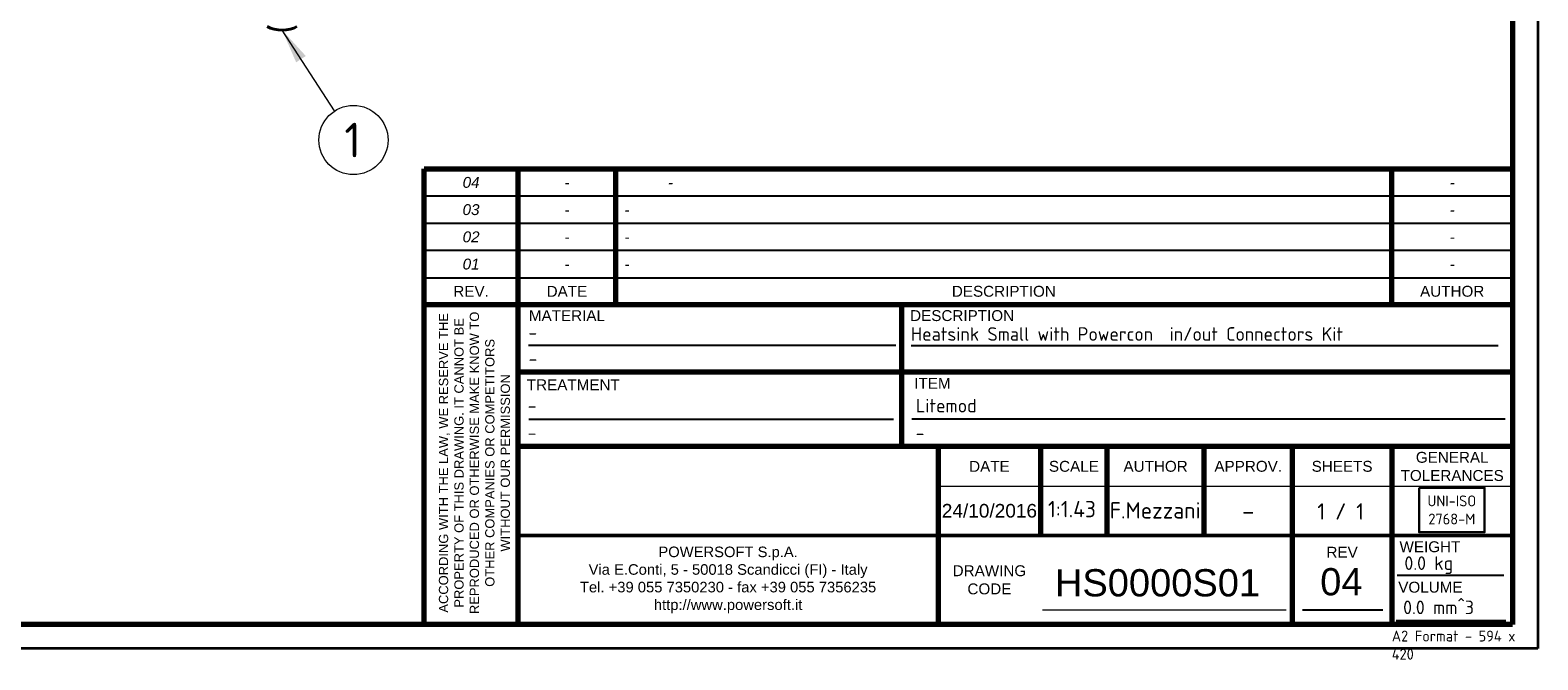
# Model space of a CAD drawing. Header units: millimetres. Extents: x 0 to 594, y -2 to 419.
# Tile 15 of 34: x 317 to 594, y -2 to 114. Entities that reach past the tile are written whole.
import ezdxf
from ezdxf import colors
from ezdxf.entities.mleader import LeaderData, LeaderLine
from ezdxf.enums import TextEntityAlignment as Align
from ezdxf.math import Vec2, Vec3

# ---------------------------------------------------------------- set-up
doc = ezdxf.new("R2010")
doc.units = ezdxf.units.MM
for name, color, linetype in [('_Translation', 7, 'Continuous'), ('BORDO', 7, 'Continuous'), ('Default', 7, 'Continuous'), ('ME001043.02_REV.', 7, 'Continuous'), ('Predefinito', 7, 'Continuous')]:
    doc.layers.add(name, color=color, linetype=linetype)
doc.styles.add('SEACAD_Solid_Edge_ISOI', font='seisoi.ttf')

# ---------------------------------------------------------------- blocks, each defined once
blk = doc.blocks.new('SEANNOT_GROUP3')
at = {"layer": 'Default', "linetype": 'Continuous', "lineweight": 18}
blk.add_hatch(color=7, dxfattribs=at).paths.add_polyline_path([(367.79, 108.83), (363.45, 113.58), (366.02, 107.67)])
at = {"layer": 'Default', "color": 7, "linetype": 'Continuous', "lineweight": 18}
blk.add_lwpolyline([(373.08, 98.73), (363.45, 113.58)], dxfattribs=at)
blk.add_circle((376.54, 93.4), 6.35, dxfattribs=at)
at = {"layer": 'Default', "color": 7, "linetype": 'Continuous', "lineweight": 5, "style": 'SEACAD_Solid_Edge_ISOI'}
blk.add_text('1', height=6.35, dxfattribs=at).set_placement((374.88, 96.57), align=Align.TOP_LEFT)
blk = doc.blocks.new('SE1')
at = {"layer": 'ME001043.02_REV.', "color": 7, "linetype": 'Continuous', "lineweight": 40}
blk.add_ellipse((363.45, 115.8), major_axis=(3.85, 0), ratio=0.57735, start_param=3.926991, end_param=5.497787, dxfattribs=at)
blk = doc.blocks.new('_DOT')
at = {"color": 0, "linetype": 'ByBlock', "lineweight": -2}
blk.add_line((-0.5, 0), (-1, 0), dxfattribs=at)
at = {"color": 0, "linetype": 'ByBlock', "const_width": 0.5}
blk.add_lwpolyline([(-0.25, 0, 1), (0.25, 0, 1)], format="xyb", close=True, dxfattribs=at)

msp = doc.modelspace()

# ---------------------------------------------------------------- linework, layer by layer
at = {"layer": '_Translation', "color": 7, "linetype": 'Continuous', "lineweight": 70}
for p, q in [((589.3638, 414.7161), (589.3638, 4.4596)), ((389.5412, 4.4596), (389.5412, 88.1027)), ((389.5412, 88.1027), (589.3638, 88.1027)), ((406.7384, 88.1027), (406.7384, 4.4596)), ((589.3638, 63.1086), (389.5412, 63.1086)), ((477.2218, 37.1148), (477.2218, 63.1086)), ((406.7384, 50.8377), (589.3638, 50.8377)), ((589.3638, 37.1148), (406.7384, 37.1148)), ((483.9264, 4.4596), (483.9264, 37.1148)), ((502.6807, 37.1148), (502.6807, 20.7872)), ((514.9366, 20.7872), (514.9366, 37.1148)), ((532.6912, 37.1148), (532.6912, 20.7872)), ((548.9461, 4.4596), (548.9461, 37.1148)), ((567.1708, 37.1148), (567.1708, 17.6971)), ((589.3638, 4.4596), (5.0644, 4.4596))]:
    msp.add_line(p, q, dxfattribs=at)
at = {"layer": '_Translation', "color": 7, "linetype": 'Continuous', "lineweight": 25}
for p, q in [((589.3638, 83.1191), (389.5412, 83.1191)), ((389.5412, 78.1021), (589.3638, 78.1021)), ((589.3638, 73.1063), (389.5412, 73.1063)), ((389.5412, 68.1075), (589.3638, 68.1075)), ((408.6591, 55.7025), (476.1458, 55.7025)), ((478.911, 55.6807), (586.6952, 55.6807)), ((588.0149, 42.1155), (479.0442, 42.1155))]:
    msp.add_line(p, q, dxfattribs=at)
at = {"layer": '_Translation', "color": 7, "linetype": 'Continuous', "lineweight": 30}
msp.add_lwpolyline([(572.1753, 29.5539), (572.1753, 21.3711), (584.2242, 21.3711), (584.2242, 29.5539), (572.1753, 29.5539)], dxfattribs=at)
at = {"layer": 'Default', "color": 7, "linetype": 'Continuous', "lineweight": 18}
msp.add_line((503.024, 7.1366), (547.7807, 7.1366), dxfattribs=at)
at = {"layer": 'Predefinito', "color": 7, "linetype": 'Continuous', "lineweight": 35}
for p, q in [((593.9933, 419.2947), (593.9933, -0.0017)), ((593.9933, -0.0017), (0.7098, -0.0017))]:
    msp.add_line(p, q, dxfattribs=at)
at = {"layer": 'Predefinito', "color": 7, "linetype": 'Continuous', "lineweight": 70}
for p, q in [((424.7277, 63.1086), (424.7277, 88.1027)), ((567.1708, 63.1086), (567.1708, 88.1027)), ((567.1708, 17.6971), (567.1708, 4.4596)), ((589.3638, 4.4596), (389.5412, 4.4596))]:
    msp.add_line(p, q, dxfattribs=at)
at = {"layer": 'Predefinito', "color": 7, "linetype": 'Continuous', "lineweight": 9}
msp.add_line((589.3638, 88.1027), (589.3638, 4.4596), dxfattribs=at)
at = {"layer": 'Predefinito', "color": 7, "linetype": 'Continuous', "lineweight": 25}
for p, q in [((408.7249, 42.1399), (475.6951, 42.1399)), ((568.1929, 13.4979), (587.7562, 13.4979)), ((550.8094, 7.1366), (565.5405, 7.1366)), ((567.9816, 5.1498), (588.1171, 5.1498))]:
    msp.add_line(p, q, dxfattribs=at)
at = {"layer": 'Predefinito', "color": 7, "linetype": 'Continuous', "lineweight": 18}
msp.add_line((483.9264, 29.8175), (589.3638, 29.8175), dxfattribs=at)
at = {"layer": 'Predefinito', "color": 7, "linetype": 'Continuous', "lineweight": 50}
msp.add_line((589.3638, 20.7872), (406.7384, 20.7872), dxfattribs=at)

# ---------------------------------------------------------------- block references
at = {"layer": 'Default'}
for name in ['SE1', 'SEANNOT_GROUP3']:
    msp.add_blockref(name, (0, 0), dxfattribs=at)

# ---------------------------------------------------------------- texts
at = {"layer": '_Translation', "char_height": 2}
for s, insert, width, attachment_point in [('{\\fArial|b0||i1||c0|p34;\\C7;\\H2.;\\W1.;04}', (398.1398, 85.6033), 17.19725, 5), ('{\\fArial|b0||i1||c0|p34;\\C7;\\H2.;\\W1.;-}', (415.7331, 85.6033), 17.989263, 5), ('{\\fArial|b0||i1||c0|p34;\\C7;\\H2.;\\W1.;^I}{\\fArial|b0||i1||c0|p34;\\C7;\\H2.;\\W1.;  -}', (424.7277, 85.6033), 142.443081, 4), ('{\\fArial|b0||i1||c0|p34;\\C7;\\H2.;\\W1.;-}', (578.2673, 85.6033), 22.192962, 5), ('{\\fArial|b0||i1||c0|p34;\\C7;\\H2.;\\W1.;03}', (398.1233, 80.6045), 17.164278, 5), ('{\\fArial|b0||i1||c0|p34;\\C7;\\H2.;\\W1.;-}', (415.7331, 80.6045), 17.989263, 5), ('{\\fArial|b0||i1||c0|p34;\\C7;\\H2.;\\W1.;  -}', (424.7277, 80.6045), 142.443081, 4), ('{\\fArial|b0||i1||c0|p34;\\C7;\\H2.;\\W1.;-}', (578.2673, 80.6045), 22.192962, 5), ('{\\fArial|b0||i1||c0|p34;\\C7;\\H2.;\\W1.;02}', (398.1398, 75.6057), 17.19725, 5), ('{\\fArial|b0||i1||c0|p34;\\C7;\\H2.;\\W1.;-}', (415.7331, 75.6042), 17.989263, 5), ('{\\fArial|b0||i1||c0|p34;\\C7;\\H2.;\\W1.;  -}', (424.7277, 75.6057), 142.443081, 4), ('{\\fArial|b0||i1||c0|p34;\\C7;\\H2.;\\W1.;-}', (578.2673, 75.6057), 22.192962, 5), ('{\\fArial|b0||i1||c0|p34;\\C7;\\H2.;\\W1.;01}', (398.1398, 70.6069), 17.19725, 5), ('{\\fArial|b0||i1||c0|p34;\\C7;\\H2.;\\W1.;-}', (415.7331, 70.6069), 17.989263, 5), ('{\\fArial|b0||i1||c0|p34;\\C7;\\H2.;\\W1.;  -}', (424.7277, 70.6069), 142.443081, 4), ('{\\fArial|b0||i1||c0|p34;\\C7;\\H2.;\\W1.;-}', (578.2673, 70.6069), 22.192962, 5), ('{\\fArial|b0||i0||c0|p34;\\C7;\\H2.;\\W1.;REV.}', (398.1398, 65.608), 17.19725, 5), ('{\\fArial|b0||i0||c0|p34;\\C7;\\H2.;\\W1.;DATE}', (415.7331, 65.608), 17.989263, 5), ('{\\fArial|b0||i0||c0|p34;\\C7;\\H2.;\\W1.;DESCRIPTION}', (495.9492, 65.608), 142.443081, 5), ('{\\fArial|b0||i0||c0|p34;\\C7;\\H2.;\\W1.;AUTHOR}', (578.2673, 65.608), 22.192962, 5), ('{\\fArial|b0||i0||c0|p34;\\C7;\\H2.;\\W1.;MATERIAL}', (415.7326, 61.1515), 17.988236, 5), ('{\\fArial|b0||i0||c0|p34;\\C7;\\H2.;\\W1.;DESCRIPTION}', (488.2917, 61.1438), 22.139873, 5), ('{\\fArial|b0||i0||c0|p34;\\C7;\\H2.;\\W1.;TREATMENT}', (416.9016, 48.4579), 20.326347, 5), ('{\\fArial|b0||i0||c0|p34;\\C7;\\H2.;\\W1.;ITEM}', (482.8481, 48.7181), 11.252539, 5), ('{\\fArial|b0||i0||c0|p34;\\C7;\\H2.;\\W1.;GENERAL \\P}{\\fArial|b0||i0||c0|p34;\\C7;\\H2.;\\W1.;TOLERANCES}', (578.2673, 33.4497), 22.192962, 5), ('{\\fArial|b0||i0||c0|p34;\\C7;\\H2.;\\W1.;DATE}', (493.3035, 33.4661), 18.754342, 5), ('{\\fArial|b0||i0||c0|p34;\\C7;\\H2.;\\W1.;SCALE}', (508.8086, 33.4661), 12.255876, 5), ('{\\fArial|b0||i0||c0|p34;\\C7;\\H2.;\\W1.;AUTHOR}', (523.8139, 33.4661), 17.754578, 5), ('{\\fArial|b0||i0||c0|p34;\\C7;\\H2.;\\W1.;APPROV.}', (540.8186, 33.4661), 16.254932, 5), ('{\\fArial|b0||i0||c0|p34;\\C7;\\H2.;\\W1.;SHEETS}', (558.0584, 33.4661), 18.224693, 5), ('{\\fSolid Edge ISO|b0||i0||c0|p34;\\C7;\\H2.;\\W1.;UNI-ISO\\P}{\\fSolid Edge ISO|b0||i0||c0|p34;\\C7;\\H2.;\\W1.;2768-M}', (578.1998, 25.4625), 12.048836, 5), ('{\\fArial|b0||i0||c0|p34;\\C7;\\H2.;\\W1.;WEIGHT}', (574.1818, 18.6956), 14.022071, 5), ('{\\fArial|b0||i0||c0|p34;\\C7;\\H2.;\\W1.;REV}', (558.0584, 17.7028), 18.224693, 5), ('{\\fArial|b0||i0||c0|p34;\\C7;\\H2.;\\W1.;DRAWING\\P}{\\fArial|b0||i0||c0|p34;\\C7;\\H2.;\\W1.;CODE}', (493.3035, 12.6234), 18.754342, 5), ('{\\fArial|b0||i0||c0|p34;\\C7;\\H2.;\\W1.;VOLUME}', (574.2643, 11.2697), 14.134201, 5)]:
    msp.add_mtext(s, dxfattribs=dict(at, insert=insert, width=width, attachment_point=attachment_point))
at = {"layer": '_Translation', "insert": (398.7579, 34.1114), "char_height": 1.7, "width": 57.166634, "attachment_point": 5, "rotation": 90}
msp.add_mtext('{\\fArial|b0||i0||c0|p34;\\C7;\\H1.7;\\W1.;ACCORDING WITH THE LAW, WE RESERVE THE \\P}{\\fArial|b0||i0||c0|p34;\\C7;\\H1.7;\\W1.;PROPERTY OF THIS DRAWING. IT CANNOT BE \\P}{\\fArial|b0||i0||c0|p34;\\C7;\\H1.7;\\W1.;REPRODUCED OR OTHERWISE MAKE KNOW TO \\P}{\\fArial|b0||i0||c0|p34;\\C7;\\H1.7;\\W1.;OTHER COMPANIES OR COMPETITORS \\P}{\\fArial|b0||i0||c0|p34;\\C7;\\H1.7;\\W1.;WITHOUT OUR PERMISSION }', dxfattribs=at)
at = {"layer": 'BORDO', "attachment_point": 5}
for s, insert, char_height, width in [('{\\fArial|b0||i0||c0|p34;\\C7;\\H2.5;\\W1.;24/10/2016}', (493.3035, 25.3023), 2.5, 18.754342), ('{\\fSolid Edge ISO|b0||i0||c0|p34;\\C7;\\H3.5;\\W1.;-}', (540.8186, 25.3023), 3.5, 16.254932)]:
    msp.add_mtext(s, dxfattribs=dict(at, insert=insert, char_height=char_height, width=width))
at = {"layer": 'Predefinito'}
for s, insert, char_height, width, attachment_point in [('{\\fArial|b0||i0||c0|p34;\\C7;\\H1.940277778;\\W1.;\\T1.;POWERSOFT S.p.A.\\P}{\\fArial|b0||i0||c0|p34;\\C7;\\H1.940277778;\\W1.;\\T1.;Via E.Conti, 5 - 50018 Scandicci (FI) - Italy\\P}{\\fArial|b0||i0||c0|p34;\\C7;\\H1.940277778;\\W1.;\\T1.;Tel. +39 055 7350230 - fax +39 055 7356235\\P}{\\fArial|b0||i0||c0|p34;\\C7;\\H1.940277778;\\W1.;\\T1.;http://www.powersoft.it\\P}', (445.3237, 12.6234), 1.940278, 77.205255, 5), ('{\\fSolid Edge ISO|b0||i0||c0|p34;\\C7;\\H2.;\\W1.;A2 Format - 594 x 420}', (567.1737, 3.3071), 2, 24.650011, 1)]:
    msp.add_mtext(s, dxfattribs=dict(at, insert=insert, char_height=char_height, width=width, attachment_point=attachment_point))

# ---------------------------------------------------------------- leaders
at = {"layer": 'Default', "color": 7, "linetype": 'Continuous', "lineweight": 35}
ml = msp.add_multileader_mtext('Standard', dxfattribs=at)
ml.set_content('{\\pxsm0.9;\\fSolid Edge ISO|b1||i0||c0|p34;\\W1.;-\\P}', color=256)
ml.set_leader_properties()
ml.set_arrow_properties(name='DOT')
ml.build(insert=Vec2(0, 0))
ml.multileader.update_dxf_attribs({"leader_type": 0, "dogleg_length": 0, "arrow_head_size": 3.75})
ctx = ml.context
ctx.base_point, ctx.char_height, ctx.arrow_head_size, ctx.landing_gap_size = Vec3(406.6505, 58.0622), 2.5, 3.75, 0.875
notes = []
notes.append((ctx, [(0, (0, 0, 0), (0, 0), (1, 0), 1, [])]))
ctx.mtext.insert = Vec3(408.6505, 59.3122)
ml = msp.add_multileader_mtext('Standard', dxfattribs=at)
ml.set_content('{\\pxsm0.9;\\fSolid Edge ISO|b1||i0||c0|p34;\\W1.;Heatsink Small with Powercon  in/out Connectors Kit\\P}', color=256)
ml.set_leader_properties()
ml.set_arrow_properties(name='DOT')
ml.build(insert=Vec2(0, 0))
ml.multileader.update_dxf_attribs({"leader_type": 0, "dogleg_length": 0, "arrow_head_size": 3.75})
ctx = ml.context
ctx.base_point, ctx.char_height, ctx.arrow_head_size, ctx.landing_gap_size = Vec3(476.8966, 57.7571), 2.5, 3.75, 0.875
notes.append((ctx, [(0, (0, 0, 0), (0, 0), (1, 0), 1, [])]))
ctx.mtext.insert = Vec3(478.8966, 59.0284)
ml = msp.add_multileader_mtext('Standard', dxfattribs=at)
ml.set_content('{\\pxsm0.9;\\fSolid Edge ISO|b1||i0||c0|p34;\\W1.;-\\P}', color=256)
ml.set_leader_properties()
ml.set_arrow_properties(name='DOT')
ml.build(insert=Vec2(0, 0))
ml.multileader.update_dxf_attribs({"leader_type": 0, "dogleg_length": 0, "arrow_head_size": 3.75})
ctx = ml.context
ctx.base_point, ctx.char_height, ctx.arrow_head_size, ctx.landing_gap_size = Vec3(406.6778, 53.2413), 2.5, 3.75, 0.875
notes.append((ctx, [(0, (0, 0, 0), (0, 0), (1, 0), 1, [])]))
ctx.mtext.insert = Vec3(408.6778, 54.4913)
ml = msp.add_multileader_mtext('Standard', dxfattribs=at)
ml.set_content('{\\pxsm0.9;\\fSolid Edge ISO|b1||i0||c0|p34;\\W1.;Litemod\\P}', color=256)
ml.set_leader_properties()
ml.set_arrow_properties(name='DOT')
ml.build(insert=Vec2(0, 0))
ml.multileader.update_dxf_attribs({"leader_type": 0, "dogleg_length": 0, "arrow_head_size": 3.75})
ctx = ml.context
ctx.base_point, ctx.char_height, ctx.arrow_head_size, ctx.landing_gap_size = Vec3(477.8147, 44.5964), 2.5, 3.75, 0.875
notes.append((ctx, [(0, (0, 0, 0), (0, 0), (1, 0), 1, [])]))
ctx.mtext.insert = Vec3(479.8147, 45.8677)
ml = msp.add_multileader_mtext('Standard', dxfattribs=at)
ml.set_content('{\\pxsm0.9;\\fSolid Edge ISO|b1||i0||c0|p34;\\W1.;-\\P}', color=256)
ml.set_leader_properties()
ml.set_arrow_properties(name='DOT')
ml.build(insert=Vec2(0, 0))
ml.multileader.update_dxf_attribs({"leader_type": 0, "dogleg_length": 0, "arrow_head_size": 3.75})
ctx = ml.context
ctx.base_point, ctx.char_height, ctx.arrow_head_size, ctx.landing_gap_size = Vec3(406.5335, 44.6257), 2.5, 3.75, 0.875
notes.append((ctx, [(0, (0, 0, 0), (0, 0), (1, 0), 1, [])]))
ctx.mtext.insert = Vec3(408.5335, 45.8757)
ml = msp.add_multileader_mtext('Standard', dxfattribs=at)
ml.set_content('{\\pxsm0.9;\\fSolid Edge ISO|b1||i0||c0|p34;\\W1.;-\\P}', color=256)
ml.set_leader_properties()
ml.set_arrow_properties(name='DOT')
ml.build(insert=Vec2(0, 0))
ml.multileader.update_dxf_attribs({"leader_type": 0, "dogleg_length": 0, "arrow_head_size": 3.75})
ctx = ml.context
ctx.base_point, ctx.char_height, ctx.arrow_head_size, ctx.landing_gap_size = Vec3(406.5214, 39.6396), 2.5, 3.75, 0.875
notes.append((ctx, [(0, (0, 0, 0), (0, 0), (1, 0), 1, [])]))
ctx.mtext.insert = Vec3(408.5214, 40.8896)
ml = msp.add_multileader_mtext('Standard', dxfattribs=at)
ml.set_content('{\\pxsm0.9;\\fSolid Edge ISO|b1||i0||c0|p34;\\W1.;-\\P}', color=256)
ml.set_leader_properties()
ml.set_arrow_properties(name='DOT')
ml.build(insert=Vec2(0, 0))
ml.multileader.update_dxf_attribs({"leader_type": 0, "dogleg_length": 0, "arrow_head_size": 3.75})
ctx = ml.context
ctx.base_point, ctx.char_height, ctx.arrow_head_size, ctx.landing_gap_size = Vec3(477.7634, 39.598), 2.5, 3.75, 0.875
notes.append((ctx, [(0, (0, 0, 0), (0, 0), (1, 0), 1, [])]))
ctx.mtext.insert = Vec3(479.7634, 40.848)
ml = msp.add_multileader_mtext('Standard', dxfattribs=at)
ml.set_content('{\\pxsm0.9;\\fSolid Edge ISO|b0||i0||c0|p34;\\W1.;1:1.43\\P}', color=256)
ml.set_leader_properties()
ml.set_arrow_properties(name='DOT')
ml.build(insert=Vec2(0, 0))
ml.multileader.update_dxf_attribs({"leader_type": 0, "dogleg_length": 0, "arrow_head_size": 4.5})
ctx = ml.context
ctx.base_point, ctx.char_height, ctx.arrow_head_size, ctx.landing_gap_size = Vec3(503.1346, 25.6183), 3, 4.5, 1.05
ctx.text_align_type = 1
notes.append((ctx, [(0, (0, 0, 0), (0, 0), (1, 0), 1, [])]))
ctx.mtext.insert, ctx.mtext.alignment = Vec3(508.4541, 27.1213), 2
ml = msp.add_multileader_mtext('Standard', dxfattribs=at)
ml.set_content('{\\pxsm0.9;\\fSolid Edge ISO|b0||i0||c0|p34;\\W1.;F.Mezzani\\P}', color=256)
ml.set_leader_properties()
ml.set_arrow_properties(name='DOT')
ml.build(insert=Vec2(0, 0))
ml.multileader.update_dxf_attribs({"leader_type": 0, "dogleg_length": 0, "arrow_head_size": 4.5})
ctx = ml.context
ctx.base_point, ctx.char_height, ctx.arrow_head_size, ctx.landing_gap_size = Vec3(515.0059, 25.382), 3, 4.5, 1.05
ctx.text_align_type = 1
notes.append((ctx, [(0, (0, 0, 0), (0, 0), (1, 0), 1, [])]))
ctx.mtext.insert, ctx.mtext.alignment = Vec3(523.7349, 26.8865), 2
ml = msp.add_multileader_mtext('Standard', dxfattribs=at)
ml.set_content('{\\pxsm0.9;\\fSolid Edge ISO|b0||i0||c0|p34;\\W1.;1 / 1\\P}', color=256)
ml.set_leader_properties()
ml.set_arrow_properties(name='DOT')
ml.build(insert=Vec2(0, 0))
ml.multileader.update_dxf_attribs({"leader_type": 0, "dogleg_length": 0, "arrow_head_size": 4.5})
ctx = ml.context
ctx.base_point, ctx.char_height, ctx.arrow_head_size, ctx.landing_gap_size = Vec3(552.9856, 25.1843), 3, 4.5, 1.05
ctx.text_align_type = 1
notes.append((ctx, [(0, (0, 0, 0), (0, 0), (1, 0), 1, [])]))
ctx.mtext.insert, ctx.mtext.alignment = Vec3(557.7966, 26.6888), 2
ml = msp.add_multileader_mtext('Standard', dxfattribs=at)
ml.set_content('{\\pxsm0.9;\\fSolid Edge ISO|b0||i0||c0|p34;\\W1.;0.0 kg\\P}', color=256)
ml.set_leader_properties()
ml.set_arrow_properties(name='DOT')
ml.build(insert=Vec2(0, 0))
ml.multileader.update_dxf_attribs({"leader_type": 0, "dogleg_length": 0, "arrow_head_size": 3.75})
ctx = ml.context
ctx.base_point, ctx.char_height, ctx.arrow_head_size, ctx.landing_gap_size = Vec3(567.4943, 15.3715), 2.5, 3.75, 0.875
notes.append((ctx, [(0, (0, 0, 0), (0, 0), (1, 0), 1, [])]))
ctx.mtext.insert = Vec3(569.4943, 16.9477)
ml = msp.add_multileader_mtext('Standard', dxfattribs=at)
ml.set_content('{\\pxsm0.9;\\fArial|b0||i0||c0|p34;\\W1.;04\\P}', color=256)
ml.set_leader_properties()
ml.set_arrow_properties(name='DOT')
ml.build(insert=Vec2(0, 0))
ml.multileader.update_dxf_attribs({"leader_type": 0, "dogleg_length": 0, "arrow_head_size": 7.5})
ctx = ml.context
ctx.base_point, ctx.char_height, ctx.arrow_head_size, ctx.landing_gap_size = Vec3(552.3531, 12.2457), 5, 7.5, 1.75
ctx.text_align_type = 1
notes.append((ctx, [(0, (0, 0, 0), (0, 0), (1, 0), 1, [])]))
ctx.mtext.insert, ctx.mtext.alignment = Vec3(557.9206, 14.7882), 2
ml = msp.add_multileader_mtext('Standard', dxfattribs=at)
ml.set_content('{\\pxsm0.9;\\fArial|b0||i0||c0|p34;\\W1.;HS0000S01\\P}', color=256)
ml.set_leader_properties()
ml.set_arrow_properties(name='DOT')
ml.build(insert=Vec2(0, 0))
ml.multileader.update_dxf_attribs({"leader_type": 0, "dogleg_length": 0, "arrow_head_size": 7.5})
ctx = ml.context
ctx.base_point, ctx.char_height, ctx.arrow_head_size, ctx.landing_gap_size = Vec3(503.328, 12.0486), 5, 7.5, 1.75
notes.append((ctx, [(0, (0, 0, 0), (0, 0), (1, 0), 1, [])]))
ctx.mtext.insert = Vec3(505.328, 14.5911)
ml = msp.add_multileader_mtext('Standard', dxfattribs=at)
ml.set_content('{\\pxsm0.9;\\fSolid Edge ISO|b0||i0||c0|p34;\\W1.;0.0 mm^ 3\\P}', color=256)
ml.set_leader_properties()
ml.set_arrow_properties(name='DOT')
ml.build(insert=Vec2(0, 0))
ml.multileader.update_dxf_attribs({"leader_type": 0, "dogleg_length": 0, "arrow_head_size": 3.75})
ctx = ml.context
ctx.base_point, ctx.char_height, ctx.arrow_head_size, ctx.landing_gap_size = Vec3(567.2599, 7.5645), 2.5, 3.75, 0.875
notes.append((ctx, [(0, (0, 0, 0), (0, 0), (1, 0), 1, [])]))
ctx.mtext.insert = Vec3(569.2599, 8.827)
for ctx, leaders in notes:
    for number, flags, end, landing, length, lines in leaders:
        leader = LeaderData()
        leader.index, (leader.has_last_leader_line, leader.has_dogleg_vector, leader.attachment_direction) = number, flags
        leader.last_leader_point, leader.dogleg_vector, leader.dogleg_length = Vec3(end), Vec3(landing), length
        for number, points, colour, breaks in lines:
            line = LeaderLine()
            line.index, line.vertices, line.color, line.breaks = number, Vec3.list(points), colors.encode_raw_color(colour), breaks
            leader.lines.append(line)
        ctx.leaders.append(leader)

doc.saveas('drawing.dxf')
